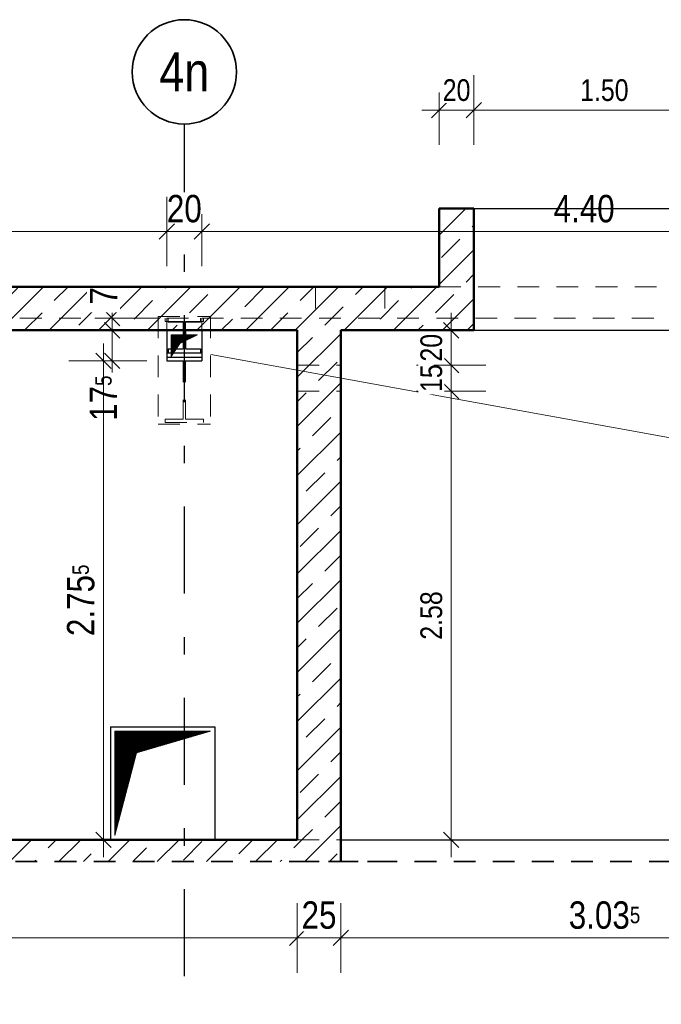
# Model space of a CAD drawing. Header units: millimetres. Extents: x -13 to 146, y -13 to 60.
# Tile 11 of 170: x 9.42 to 13.11, y 3.31 to 8.97. Entities that reach past the tile are written whole.
import ezdxf
from ezdxf.enums import TextEntityAlignment as Align

# ---------------------------------------------------------------- set-up
doc = ezdxf.new("R2010")
doc.units = ezdxf.units.MM
doc.linetypes.add('DASHDOTX2', pattern=[2, 1, -0.5, 0, -0.5])
doc.linetypes.add('HIDDEN', pattern=[0.375, 0.25, -0.125])
for name, color, linetype, lineweight in [('Achsen', 7, 'Continuous', 20), ('Schraffuren', 7, 'Continuous', 20), ('Texte', 7, 'Continuous', 20)]:
    doc.layers.add(name, color=color, linetype=linetype, lineweight=lineweight)
doc.styles.add('Arial Narrow', font='ARIALN.TTF')
doc.dimstyles.new('Arch_Strakon_dimstyle', dxfattribs={"dimtxt": 11.25, "dimasz": 1, "dimexe": 1.25, "dimexo": 0.0625, "dimgap": 1, "dimtad": 0, "dimdec": 5, "dimzin": 12, "dimdsep": 46, "dimtxsty": 'Arial Narrow', "dimblk": 'Arrowhead_Tick', "dimsah": 1, "dimcen": 0, "dimse1": 1, "dimse2": 1, "dimclrd": 6, "dimclrt": 3, "dimazin": 0, "dimtfac": 1, "dimtdec": 4, "dimtmove": 0, "dimatfit": 3, "dimldrblk": 'NONE', "dimfxl": 1, "dimtvp": 1, "dimtolj": 1, "dimtzin": 0, "dimlwd": 13, "dimarcsym": 2})
pattern_1 = [(45, (0, 0), (-0.0036769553, 0.0036769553), [])]
pattern_2 = [(45, (0, 0), (-0.1414214, 0.1414214), [0.15, -0.1]), (45, (-0.07071, 0.07071), (-0.1414214, 0.1414214), [])]

# ---------------------------------------------------------------- blocks, each defined once
blk = doc.blocks.new('Arrowhead_Tick')
at = {"color": 0, "linetype": 'Continuous', "lineweight": -2}
for p, q in [((0, 20), (0, -10)), ((-1, 0), (0, 0)), ((10, 0), (0, 0))]:
    blk.add_line(p, q, dxfattribs=at)
at = {"color": 2, "linetype": 'Continuous', "lineweight": 35}
blk.add_line((4.42, 4.42), (-4.42, -4.42), dxfattribs=at)
blk = doc.blocks.new('*D140')
at = {"layer": 'Achsen', "color": 6, "linetype": 'Continuous', "lineweight": 13}
blk.add_line((5.8538, 3.6893), (11.0046, 3.6893), dxfattribs=at)
at = {"layer": 'Defpoints', "color": 0}
for p in [(5.8438, 4.2532), (11.0146, 4.2532), (11.0146, 3.6893)]:
    blk.add_point(p, dxfattribs=at)
at = {"layer": 'Achsen', "color": 6, "lineweight": 13, "xscale": 0.01, "yscale": 0.01, "zscale": 0.01}
blk.add_blockref('Arrowhead_Tick', (11.0146, 3.6893), dxfattribs=at)
at = {"layer": 'Achsen', "color": 6, "lineweight": 13, "xscale": 0.01, "yscale": 0.01, "zscale": 0.01, "rotation": 180}
blk.add_blockref('Arrowhead_Tick', (5.8438, 3.6893), dxfattribs=at)
at = {"layer": 'Achsen', "color": 2, "lineweight": 35, "insert": (8.4292, 3.8197), "char_height": 0.1575, "attachment_point": 5, "style": 'Arial Narrow', "bg_fill": 3, "box_fill_scale": 1.1, "bg_fill_color": 256, "bg_fill_true_color": 13158600, "bg_fill_transparency": 0}
blk.add_mtext('\\A1;5.17', dxfattribs=at)
blk = doc.blocks.new('_None')
blk = doc.blocks.new('*D141')
at = {"layer": 'Achsen', "color": 6, "linetype": 'Continuous', "lineweight": 13}
blk.add_line((11.0246, 3.6893), (11.2546, 3.6893), dxfattribs=at)
at = {"layer": 'Defpoints', "color": 0}
for p in [(11.0146, 4.2532), (11.2646, 4.1282), (11.2646, 3.6893)]:
    blk.add_point(p, dxfattribs=at)
at = {"layer": 'Achsen', "color": 6, "lineweight": 13, "xscale": 0.01, "yscale": 0.01, "zscale": 0.01}
blk.add_blockref('Arrowhead_Tick', (11.2646, 3.6893), dxfattribs=at)
at = {"layer": 'Achsen', "color": 6, "lineweight": 13, "xscale": 0.01, "yscale": 0.01, "zscale": 0.01, "rotation": 180}
blk.add_blockref('Arrowhead_Tick', (11.0146, 3.6893), dxfattribs=at)
at = {"layer": 'Achsen', "color": 2, "lineweight": 35, "insert": (11.1396, 3.8197), "char_height": 0.1575, "attachment_point": 5, "style": 'Arial Narrow', "bg_fill": 3, "box_fill_scale": 1.1, "bg_fill_color": 256, "bg_fill_true_color": 13158600, "bg_fill_transparency": 0}
blk.add_mtext('\\A1;25', dxfattribs=at)
blk = doc.blocks.new('*D142')
at = {"layer": 'Achsen', "color": 6, "linetype": 'Continuous', "lineweight": 13}
blk.add_line((11.2746, 3.6893), (14.2896, 3.6893), dxfattribs=at)
at = {"layer": 'Defpoints', "color": 0}
for p in [(11.2646, 4.1282), (14.2996, 4.1282), (14.2996, 3.6893)]:
    blk.add_point(p, dxfattribs=at)
at = {"layer": 'Achsen', "color": 6, "lineweight": 13, "xscale": 0.01, "yscale": 0.01, "zscale": 0.01}
blk.add_blockref('Arrowhead_Tick', (14.2996, 3.6893), dxfattribs=at)
at = {"layer": 'Achsen', "color": 6, "lineweight": 13, "xscale": 0.01, "yscale": 0.01, "zscale": 0.01, "rotation": 180}
blk.add_blockref('Arrowhead_Tick', (11.2646, 3.6893), dxfattribs=at)
at = {"layer": 'Achsen', "color": 2, "lineweight": 35, "insert": (12.7821, 3.8197), "char_height": 0.1575, "attachment_point": 5, "style": 'Arial Narrow', "bg_fill": 3, "box_fill_scale": 1.1, "bg_fill_color": 256, "bg_fill_true_color": 13158600, "bg_fill_transparency": 0}
blk.add_mtext('\\A1;3.03{\\A1;\\H.6x;\\S5;}', dxfattribs=at)
blk = doc.blocks.new('*D167')
at = {"layer": 'Achsen', "color": 6, "linetype": 'Continuous', "lineweight": 13}
blk.add_line((9.95, 7.0182), (9.95, 7.1732), dxfattribs=at)
at = {"layer": 'Defpoints', "color": 0}
for p in [(9.95, 7.1832), (11.0146, 7.1832), (10.4647, 7.0082)]:
    blk.add_point(p, dxfattribs=at)
at = {"layer": 'Achsen', "color": 6, "lineweight": 13, "xscale": 0.01, "yscale": 0.01, "zscale": 0.01}
for p, rotation in [((9.95, 7.1832), 90), ((9.95, 7.0082), 270)]:
    blk.add_blockref('Arrowhead_Tick', p, dxfattribs=dict(at, rotation=rotation))
at = {"layer": 'Achsen', "color": 2, "lineweight": 35, "insert": (9.9, 6.793), "char_height": 0.1575, "attachment_point": 5, "rotation": 90, "style": 'Arial Narrow', "bg_fill": 3, "box_fill_scale": 1.1, "bg_fill_color": 256, "bg_fill_true_color": 13158600, "bg_fill_transparency": 0}
blk.add_mtext('\\A1;17{\\A1;\\H.6x;\\S5;}', dxfattribs=at)
blk = doc.blocks.new('*D168')
at = {"layer": 'Achsen', "color": 6, "linetype": 'Continuous', "lineweight": 13}
for p, q in [((9.95, 7.2632), (9.95, 7.2732)), ((9.95, 7.1832), (9.95, 7.2532)), ((9.95, 7.1732), (9.95, 7.1632))]:
    blk.add_line(p, q, dxfattribs=at)
at = {"layer": 'Defpoints', "color": 0}
for p in [(5.8942, 7.2532), (9.95, 7.2532), (11.0146, 7.1832)]:
    blk.add_point(p, dxfattribs=at)
at = {"layer": 'Achsen', "color": 6, "lineweight": 13, "xscale": 0.01, "yscale": 0.01, "zscale": 0.01}
for p, rotation in [((9.95, 7.1832), 89.99999999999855), ((9.95, 7.2532), 269.9999999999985)]:
    blk.add_blockref('Arrowhead_Tick', p, dxfattribs=dict(at, rotation=rotation))
at = {"layer": 'Achsen', "color": 2, "lineweight": 35, "insert": (9.9, 7.3816), "char_height": 0.1575, "attachment_point": 5, "rotation": 90, "style": 'Arial Narrow', "bg_fill": 3, "box_fill_scale": 1.1, "bg_fill_color": 256, "bg_fill_true_color": 13158600, "bg_fill_transparency": 0}
blk.add_mtext('\\A1;7', dxfattribs=at)
blk = doc.blocks.new('*D201')
at = {"layer": 'Achsen', "color": 6, "linetype": 'Continuous', "lineweight": 13}
blk.add_line((10.2747, 7.7515), (10.4547, 7.7515), dxfattribs=at)
at = {"layer": 'Defpoints', "color": 0}
for p in [(10.4647, 7.7515), (10.4647, 7.1832), (10.2647, 7.0082)]:
    blk.add_point(p, dxfattribs=at)
at = {"layer": 'Achsen', "color": 6, "lineweight": 13, "xscale": 0.01, "yscale": 0.01, "zscale": 0.01}
blk.add_blockref('Arrowhead_Tick', (10.4647, 7.7515), dxfattribs=at)
at = {"layer": 'Achsen', "color": 6, "lineweight": 13, "xscale": 0.01, "yscale": 0.01, "zscale": 0.01, "rotation": 180}
blk.add_blockref('Arrowhead_Tick', (10.2647, 7.7515), dxfattribs=at)
at = {"layer": 'Achsen', "color": 2, "lineweight": 35, "insert": (10.3647, 7.8819), "char_height": 0.1575, "attachment_point": 5, "style": 'Arial Narrow', "bg_fill": 3, "box_fill_scale": 1.1, "bg_fill_color": 256, "bg_fill_true_color": 13158600, "bg_fill_transparency": 0}
blk.add_mtext('\\A1;20', dxfattribs=at)
blk = doc.blocks.new('*D202')
at = {"layer": 'Achsen', "color": 6, "linetype": 'Continuous', "lineweight": 13}
blk.add_line((10.4747, 7.7515), (14.8546, 7.7515), dxfattribs=at)
at = {"layer": 'Defpoints', "color": 0}
for p in [(14.8646, 7.7515), (10.4647, 7.1832), (14.8646, 7.0082)]:
    blk.add_point(p, dxfattribs=at)
at = {"layer": 'Achsen', "color": 6, "lineweight": 13, "xscale": 0.01, "yscale": 0.01, "zscale": 0.01}
blk.add_blockref('Arrowhead_Tick', (14.8646, 7.7515), dxfattribs=at)
at = {"layer": 'Achsen', "color": 6, "lineweight": 13, "xscale": 0.01, "yscale": 0.01, "zscale": 0.01, "rotation": 180}
blk.add_blockref('Arrowhead_Tick', (10.4647, 7.7515), dxfattribs=at)
at = {"layer": 'Achsen', "color": 2, "lineweight": 35, "insert": (12.6647, 7.8819), "char_height": 0.1575, "attachment_point": 5, "style": 'Arial Narrow', "bg_fill": 3, "box_fill_scale": 1.1, "bg_fill_color": 256, "bg_fill_true_color": 13158600, "bg_fill_transparency": 0}
blk.add_mtext('\\A1;4.40', dxfattribs=at)
blk = doc.blocks.new('*D213')
at = {"color": 6, "linetype": 'Continuous', "lineweight": 13}
blk.add_line((9.9, 4.2632), (9.9, 6.9982), dxfattribs=at)
at = {"layer": 'Defpoints', "color": 0}
for p in [(9.9, 7.0082), (10.2647, 7.0082), (11.0146, 4.2532)]:
    blk.add_point(p, dxfattribs=at)
at = {"color": 6, "lineweight": 13, "xscale": 0.01, "yscale": 0.01, "zscale": 0.01}
for p, rotation in [((9.9, 7.0082), 90), ((9.9, 4.2532), 270)]:
    blk.add_blockref('Arrowhead_Tick', p, dxfattribs=dict(at, rotation=rotation))
at = {"color": 2, "lineweight": 35, "insert": (9.7696, 5.6307), "char_height": 0.1575, "attachment_point": 5, "rotation": 90, "style": 'Arial Narrow', "bg_fill": 3, "box_fill_scale": 1.1, "bg_fill_color": 256, "bg_fill_true_color": 13158600, "bg_fill_transparency": 0}
blk.add_mtext('\\A1;2.75{\\A1;\\H.6x;\\S5;}', dxfattribs=at)
blk = doc.blocks.new('*D229')
at = {"color": 6, "linetype": 'Continuous', "lineweight": 13}
for p, q in [((15.55, 7.4432), (15.55, 7.4532)), ((15.55, 7.1832), (15.55, 7.4332)), ((15.55, 7.1732), (15.55, 7.1632))]:
    blk.add_line(p, q, dxfattribs=at)
at = {"layer": 'Defpoints', "color": 0}
for p in [(5.8942, 7.4332), (14.5496, 7.1832)]:
    blk.add_point(p, dxfattribs=at)
at = {"color": 6, "lineweight": 13, "xscale": 0.01, "yscale": 0.01, "zscale": 0.01}
for p, rotation in [((15.55, 7.4332), 270), ((15.55, 7.1832), 90)]:
    blk.add_blockref('Arrowhead_Tick', p, dxfattribs=dict(at, rotation=rotation))
at = {"color": 2, "lineweight": 35, "insert": (15.5227, 7.3032), "char_height": 0.1575, "attachment_point": 5, "rotation": 90, "style": 'Arial Narrow', "bg_fill": 3, "box_fill_scale": 1.1, "bg_fill_color": 256, "bg_fill_true_color": 13158600, "bg_fill_transparency": 0}
blk.add_mtext('\\A1;25', dxfattribs=at)
at = {"layer": 'Defpoints', "color": 0}
blk.add_point((15.55, 7.4332), dxfattribs=at)
blk = doc.blocks.new('*D618')
at = {"layer": 'Defpoints', "color": 0}
for p in [(11.2646, 6.8332), (11.9, 6.8332), (11.2646, 4.2532)]:
    blk.add_point(p, dxfattribs=at)
at = {"layer": 'Texte', "color": 6, "linetype": 'Continuous', "lineweight": 13}
blk.add_line((11.9, 4.2632), (11.9, 6.8232), dxfattribs=at)
at = {"layer": 'Texte', "color": 6, "lineweight": 13, "xscale": 0.01, "yscale": 0.01, "zscale": 0.01}
for p, rotation in [((11.9, 6.8332), 90), ((11.9, 4.2532), 270)]:
    blk.add_blockref('Arrowhead_Tick', p, dxfattribs=dict(at, rotation=rotation))
at = {"layer": 'Texte', "color": 3, "lineweight": 35, "insert": (11.7862, 5.5432), "char_height": 0.125, "attachment_point": 5, "rotation": 90, "style": 'Arial Narrow', "bg_fill": 3, "box_fill_scale": 1.1, "bg_fill_color": 256, "bg_fill_true_color": 13158600, "bg_fill_transparency": 0}
blk.add_mtext('\\A1;2.58', dxfattribs=at)
blk = doc.blocks.new('*D619')
at = {"layer": 'Defpoints', "color": 0}
for p in [(11.2646, 6.9832), (11.9, 6.9832), (11.2646, 6.8332)]:
    blk.add_point(p, dxfattribs=at)
at = {"layer": 'Texte', "color": 6, "linetype": 'Continuous', "lineweight": 13}
blk.add_line((11.9, 6.8432), (11.9, 6.9732), dxfattribs=at)
at = {"layer": 'Texte', "color": 6, "lineweight": 13, "xscale": 0.01, "yscale": 0.01, "zscale": 0.01}
for p, rotation in [((11.9, 6.9832), 90), ((11.9, 6.8332), 270)]:
    blk.add_blockref('Arrowhead_Tick', p, dxfattribs=dict(at, rotation=rotation))
at = {"layer": 'Texte', "color": 3, "lineweight": 35, "insert": (11.7862, 6.9082), "char_height": 0.125, "attachment_point": 5, "rotation": 90, "style": 'Arial Narrow', "bg_fill": 3, "box_fill_scale": 1.1, "bg_fill_color": 256, "bg_fill_true_color": 13158600, "bg_fill_transparency": 0}
blk.add_mtext('\\A1;15', dxfattribs=at)
blk = doc.blocks.new('*D620')
at = {"layer": 'Defpoints', "color": 0}
for p in [(11.2646, 7.1832), (11.9, 7.1832), (11.2646, 6.9832)]:
    blk.add_point(p, dxfattribs=at)
at = {"layer": 'Texte', "color": 6, "linetype": 'Continuous', "lineweight": 13}
blk.add_line((11.9, 6.9932), (11.9, 7.1732), dxfattribs=at)
at = {"layer": 'Texte', "color": 6, "lineweight": 13, "xscale": 0.01, "yscale": 0.01, "zscale": 0.01}
for p, rotation in [((11.9, 7.1832), 90), ((11.9, 6.9832), 270)]:
    blk.add_blockref('Arrowhead_Tick', p, dxfattribs=dict(at, rotation=rotation))
at = {"layer": 'Texte', "color": 3, "lineweight": 35, "insert": (11.7862, 7.0832), "char_height": 0.125, "attachment_point": 5, "rotation": 90, "style": 'Arial Narrow', "bg_fill": 3, "box_fill_scale": 1.1, "bg_fill_color": 256, "bg_fill_true_color": 13158600, "bg_fill_transparency": 0}
blk.add_mtext('\\A1;20', dxfattribs=at)
blk = doc.blocks.new('*D709')
at = {"color": 6, "linetype": 'Continuous', "lineweight": 13}
blk.add_line((11.8409, 8.45), (12.0209, 8.45), dxfattribs=at)
at = {"layer": 'Defpoints', "color": 0}
for p in [(12.0309, 8.45), (11.8309, 7.8832), (12.0309, 7.8832)]:
    blk.add_point(p, dxfattribs=at)
at = {"color": 6, "lineweight": 13, "xscale": 0.01, "yscale": 0.01, "zscale": 0.01}
blk.add_blockref('Arrowhead_Tick', (12.0309, 8.45), dxfattribs=at)
at = {"color": 6, "lineweight": 13, "xscale": 0.01, "yscale": 0.01, "zscale": 0.01, "rotation": 180}
blk.add_blockref('Arrowhead_Tick', (11.8309, 8.45), dxfattribs=at)
at = {"color": 3, "lineweight": 35, "insert": (11.9309, 8.5638), "char_height": 0.125, "attachment_point": 5, "style": 'Arial Narrow', "bg_fill": 3, "box_fill_scale": 1.1, "bg_fill_color": 256, "bg_fill_true_color": 13158600, "bg_fill_transparency": 0}
blk.add_mtext('\\A1;20', dxfattribs=at)
blk = doc.blocks.new('*D710')
at = {"color": 6, "linetype": 'Continuous', "lineweight": 13}
blk.add_line((12.0409, 8.45), (13.5209, 8.45), dxfattribs=at)
at = {"layer": 'Defpoints', "color": 0}
for p in [(13.5309, 8.45), (12.0309, 7.8832), (13.5309, 7.8832)]:
    blk.add_point(p, dxfattribs=at)
at = {"color": 6, "lineweight": 13, "xscale": 0.01, "yscale": 0.01, "zscale": 0.01}
blk.add_blockref('Arrowhead_Tick', (13.5309, 8.45), dxfattribs=at)
at = {"color": 6, "lineweight": 13, "xscale": 0.01, "yscale": 0.01, "zscale": 0.01, "rotation": 180}
blk.add_blockref('Arrowhead_Tick', (12.0309, 8.45), dxfattribs=at)
at = {"color": 3, "lineweight": 35, "insert": (12.7809, 8.5638), "char_height": 0.125, "attachment_point": 5, "style": 'Arial Narrow', "bg_fill": 3, "box_fill_scale": 1.1, "bg_fill_color": 256, "bg_fill_true_color": 13158600, "bg_fill_transparency": 0}
blk.add_mtext('\\A1;1.50', dxfattribs=at)
blk = doc.blocks.new('*D723')
at = {"layer": 'Achsen', "color": 6, "linetype": 'Continuous', "lineweight": 13}
blk.add_line((5.9042, 7.7515), (10.2547, 7.7515), dxfattribs=at)
at = {"layer": 'Defpoints', "color": 0}
for p in [(10.2647, 7.7515), (5.8942, 7.4332), (10.2647, 7.0082)]:
    blk.add_point(p, dxfattribs=at)
at = {"layer": 'Achsen', "color": 6, "lineweight": 13, "xscale": 0.01, "yscale": 0.01, "zscale": 0.01}
blk.add_blockref('Arrowhead_Tick', (10.2647, 7.7515), dxfattribs=at)
at = {"layer": 'Achsen', "color": 6, "lineweight": 13, "xscale": 0.01, "yscale": 0.01, "zscale": 0.01, "rotation": 180}
blk.add_blockref('Arrowhead_Tick', (5.8942, 7.7515), dxfattribs=at)
at = {"layer": 'Achsen', "color": 2, "lineweight": 35, "insert": (8.0795, 7.8819), "char_height": 0.1575, "attachment_point": 5, "style": 'Arial Narrow', "bg_fill": 3, "box_fill_scale": 1.1, "bg_fill_color": 256, "bg_fill_true_color": 13158600, "bg_fill_transparency": 0}
blk.add_mtext('\\A1;4.37', dxfattribs=at)

msp = doc.modelspace()

# ---------------------------------------------------------------- hatches: boundary and pattern name
at = {"layer": 'Schraffuren', "lineweight": 13}
h = msp.add_hatch(dxfattribs=at)
h.set_pattern_fill('bB', color=6, scale=0.01, angle=45, style=0, pattern_type=2)
h.set_pattern_definition(pattern_2)
h.paths.add_polyline_path([(12.030895, 7.433233), (12.030895, 7.883233), (11.830895, 7.883233), (11.830895, 7.433233)])
h = msp.add_hatch(dxfattribs=at)
h.set_pattern_fill('bB', color=6, scale=0.01, angle=45, style=0, pattern_type=2)
h.set_pattern_definition(pattern_2)
h.paths.add_polyline_path([(12.030895, 7.183233), (12.030895, 7.433233), (5.594235, 7.433233), (5.594235, 7.183233)])
h = msp.add_hatch(dxfattribs=at)
h.set_pattern_fill('bB', color=6, scale=0.01, angle=45, style=0, pattern_type=2)
h.set_pattern_definition(pattern_2)
h.paths.add_polyline_path([(11.014642, 4.253233), (11.264642, 4.253233), (11.264642, 7.183233), (11.014642, 7.183233)])
h = msp.add_hatch(dxfattribs=at)
h.set_pattern_fill('bB', color=6, scale=0.01, angle=45, style=0, pattern_type=2)
h.set_pattern_definition(pattern_2)
h.paths.add_polyline_path([(5.593844, 4.128233), (11.264642, 4.128233), (11.264642, 4.253239), (5.593844, 4.253239)])
at = {"layer": 'Texte', "lineweight": 13}
h = msp.add_hatch(dxfattribs=at)
h.set_pattern_fill('Mau', color=6, scale=0.01, angle=45, style=0, pattern_type=2)
h.set_pattern_definition(pattern_1)
h.paths.add_polyline_path([(10.289678, 7.033233), (10.338099, 7.108052), (10.439678, 7.158233), (10.289678, 7.158233)])
h = msp.add_hatch(dxfattribs=at)
h.set_pattern_fill('Mau', color=6, scale=0.01, angle=45, style=0, pattern_type=2)
h.set_pattern_definition(pattern_1)
h.paths.add_polyline_path([(9.964691, 4.278233), (10.089691, 4.753233), (10.514691, 4.878233), (9.964691, 4.878233)])

# ---------------------------------------------------------------- linework, layer by layer
at = {"layer": 'Achsen', "color": 3, "linetype": 'DASHDOTX2', "lineweight": 25, "ltscale": 0.5}
msp.add_line((10.364631, 8.369503), (10.364631, 3.307478), dxfattribs=at)
at = {"layer": 'Achsen', "color": 5, "linetype": 'Continuous', "lineweight": 18}
msp.add_line((16.103647, 6.032333), (10.516532, 7.04479), dxfattribs=at)
at = {"layer": 'Achsen', "color": 2, "linetype": 'Continuous', "lineweight": 35}
msp.add_circle((10.364631, 8.669503), 0.3, dxfattribs=at)
at = {"layer": 'Texte', "color": 6, "linetype": 'Continuous', "lineweight": 13}
for p, q in [((10.289678, 7.033233), (10.289678, 7.158233)), ((10.289678, 7.158233), (10.439678, 7.158233)), ((10.338099, 7.108052), (10.439678, 7.158233)), ((10.289678, 7.033233), (10.338099, 7.108052)), ((9.964691, 4.278233), (9.964691, 4.878233)), ((9.964691, 4.878233), (10.514691, 4.878233)), ((10.089691, 4.753233), (10.514691, 4.878233)), ((9.964691, 4.278233), (10.089691, 4.753233))]:
    msp.add_line(p, q, dxfattribs=at)

# ---------------------------------------------------------------- texts
at = {"layer": 'Achsen', "color": 4, "lineweight": 50, "style": 'Arial Narrow'}
msp.add_text('4n', height=0.225, dxfattribs=at).set_placement((10.364631, 8.669503), align=Align.MIDDLE_CENTER)

# ---------------------------------------------------------------- next in the draw order: dimensions: what is measured, and where the dimension line sits
at = {"layer": 'Achsen', "lineweight": 35}
dim = msp.add_linear_dim(base=(9.95, 7.183233), p1=(10.464678, 7.008233), p2=(11.014642, 7.183233), angle=90, text='17{\\A1;\\H.6x;\\S5;}', dimstyle='Arch_Strakon_dimstyle', override={"dimscale": 0.01, "dimtxt": 15.75, "dimasz": 1, "dimgap": 5, "dimtad": 1, "dimjust": 0, "dimtih": 0, "dimtoh": 0, "dimdec": 5, "dimdsep": 46, "dimtxsty": 'Arial Narrow', "dimclrd": 6, "dimclrt": 2, "dimtix": 0, "dimtofl": 255, "dimtmove": 2, "dimatfit": 2, "dimfxl": 0, "dimfxlon": 0, "dimtvp": 31.746032, "dimtfill": 1, "dimtfillclr": 7, "dimlwd": 13}, dxfattribs=at)
dim.commit()
dim.dimension.update_dxf_attribs({"geometry": '*D167', "text_midpoint": (9.9, 6.793049), "dimtype": 160})
dim = msp.add_linear_dim(base=(11.014642, 3.68929), p1=(5.843835, 4.253233), p2=(11.014642, 4.253233), text='5.17', dimstyle='Arch_Strakon_dimstyle', override={"dimscale": 0.01, "dimtxt": 15.75, "dimasz": 1, "dimgap": 5, "dimtad": 1, "dimjust": 0, "dimtih": 0, "dimtoh": 0, "dimdec": 5, "dimdsep": 46, "dimtxsty": 'Arial Narrow', "dimclrd": 6, "dimclrt": 2, "dimtix": 1, "dimtofl": 255, "dimtmove": 0, "dimatfit": 2, "dimfxl": 0, "dimfxlon": 0, "dimtvp": 31.746032, "dimtfill": 1, "dimtfillclr": 7, "dimlwd": 13}, dxfattribs=at)
dim.commit()
dim.dimension.update_dxf_attribs({"geometry": '*D140', "text_midpoint": (8.429238, 3.68929), "dimtype": 160})

# ---------------------------------------------------------------- next in the draw order: dimensions: what is measured, and where the dimension line sits
dim = msp.add_linear_dim(base=(9.95, 7.253233), p1=(11.014642, 7.183233), p2=(5.894235, 7.253233), angle=90, text='7', dimstyle='Arch_Strakon_dimstyle', override={"dimscale": 0.01, "dimtxt": 15.75, "dimasz": 1, "dimgap": 5, "dimtad": 1, "dimjust": 4, "dimtih": 0, "dimtoh": 0, "dimdec": 5, "dimdsep": 46, "dimtxsty": 'Arial Narrow', "dimclrd": 6, "dimclrt": 2, "dimtix": 0, "dimtofl": 255, "dimtmove": 2, "dimatfit": 2, "dimfxl": 0, "dimfxlon": 0, "dimtvp": 31.746032, "dimtfill": 1, "dimtfillclr": 7, "dimlwd": 13}, dxfattribs=at)
dim.commit()
dim.dimension.update_dxf_attribs({"geometry": '*D168', "text_midpoint": (9.9, 7.381596), "dimtype": 160})
dim = msp.add_linear_dim(base=(11.264642, 3.68929), p1=(11.014642, 4.253233), p2=(11.264642, 4.128233), text='25', dimstyle='Arch_Strakon_dimstyle', override={"dimscale": 0.01, "dimtxt": 15.75, "dimasz": 1, "dimgap": 5, "dimtad": 1, "dimjust": 0, "dimtih": 0, "dimtoh": 0, "dimdec": 5, "dimdsep": 46, "dimtxsty": 'Arial Narrow', "dimclrd": 6, "dimclrt": 2, "dimtix": 1, "dimtofl": 255, "dimtmove": 0, "dimatfit": 2, "dimfxl": 0, "dimfxlon": 0, "dimtvp": 31.746032, "dimtfill": 1, "dimtfillclr": 7, "dimlwd": 13}, dxfattribs=at)
dim.commit()
dim.dimension.update_dxf_attribs({"geometry": '*D141', "text_midpoint": (11.139642, 3.68929), "dimtype": 160})

# ---------------------------------------------------------------- next in the draw order: dimensions: what is measured, and where the dimension line sits
for base, p1, p2, text, picture, middle in [((10.464678, 7.751483), (10.264678, 7.008233), (10.464678, 7.183233), '20', '*D201', (10.364678, 7.751483)), ((14.299642, 3.68929), (11.264642, 4.128233), (14.299642, 4.128233), '3.03{\\A1;\\H.6x;\\S5;}', '*D142', (12.782142, 3.68929))]:
    dim = msp.add_linear_dim(base=base, p1=p1, p2=p2, text=text, dimstyle='Arch_Strakon_dimstyle', override={"dimscale": 0.01, "dimtxt": 15.75, "dimasz": 1, "dimgap": 5, "dimtad": 1, "dimjust": 0, "dimtih": 0, "dimtoh": 0, "dimdec": 5, "dimdsep": 46, "dimtxsty": 'Arial Narrow', "dimclrd": 6, "dimclrt": 2, "dimtix": 1, "dimtofl": 255, "dimtmove": 0, "dimatfit": 2, "dimfxl": 0, "dimfxlon": 0, "dimtvp": 31.746032, "dimtfill": 1, "dimtfillclr": 7, "dimlwd": 13}, dxfattribs=at)
    dim.commit()
    dim.dimension.update_dxf_attribs({"geometry": picture, "text_midpoint": middle, "dimtype": 160})

# ---------------------------------------------------------------- next in the draw order: dimensions: what is measured, and where the dimension line sits
dim = msp.add_linear_dim(base=(14.864648, 7.751483), p1=(10.464678, 7.183233), p2=(14.864648, 7.008233), text='4.40', dimstyle='Arch_Strakon_dimstyle', override={"dimscale": 0.01, "dimtxt": 15.75, "dimasz": 1, "dimgap": 5, "dimtad": 1, "dimjust": 0, "dimtih": 0, "dimtoh": 0, "dimdec": 5, "dimdsep": 46, "dimtxsty": 'Arial Narrow', "dimclrd": 6, "dimclrt": 2, "dimtix": 1, "dimtofl": 255, "dimtmove": 0, "dimatfit": 2, "dimfxl": 0, "dimfxlon": 0, "dimtvp": 31.746032, "dimtfill": 1, "dimtfillclr": 7, "dimlwd": 13}, dxfattribs=at)
dim.commit()
dim.dimension.update_dxf_attribs({"geometry": '*D202', "text_midpoint": (12.664663, 7.751483), "dimtype": 160})
at = {"layer": 'Texte', "lineweight": 35}
dim = msp.add_linear_dim(base=(11.9, 6.833233), p1=(11.264642, 4.253239), p2=(11.264642, 6.833233), angle=90, text='2.58', dimstyle='Arch_Strakon_dimstyle', override={"dimscale": 0.01, "dimtxt": 12.5, "dimasz": 1, "dimgap": 5, "dimtad": 1, "dimjust": 0, "dimtih": 0, "dimtoh": 0, "dimdec": 5, "dimdsep": 46, "dimtxsty": 'Arial Narrow', "dimclrd": 6, "dimclrt": 3, "dimtix": 1, "dimtofl": 255, "dimtmove": 0, "dimatfit": 2, "dimfxl": 0, "dimfxlon": 0, "dimtvp": 40, "dimtfill": 1, "dimtfillclr": 7, "dimlwd": 13}, dxfattribs=at)
dim.commit()
dim.dimension.update_dxf_attribs({"geometry": '*D618', "text_midpoint": (11.9, 5.543236), "dimtype": 160})

# ---------------------------------------------------------------- next in the draw order: linework, layer by layer
at = {"color": 4, "linetype": 'Continuous', "lineweight": 50}
msp.add_line((11.264642, 4.253239), (11.264642, 4.128233), dxfattribs=at)
at = {"layer": 'Achsen', "color": 3, "linetype": 'Continuous', "lineweight": 25}
msp.add_line((11.264642, 4.253239), (14.299642, 4.253239), dxfattribs=at)
at = {"layer": 'Achsen', "color": 9, "linetype": 'Continuous', "lineweight": 0}
msp.add_circle((11.264642, 4.253233), 0.00111, dxfattribs=at)

# ---------------------------------------------------------------- next in the draw order: dimensions: what is measured, and where the dimension line sits
at = {"lineweight": 35}
dim = msp.add_linear_dim(base=(12.030895, 8.45), p1=(11.830895, 7.883233), p2=(12.030895, 7.883233), text='20', dimstyle='Arch_Strakon_dimstyle', override={"dimscale": 0.01, "dimtxt": 12.5, "dimasz": 1, "dimgap": 5, "dimtad": 1, "dimjust": 0, "dimtih": 0, "dimtoh": 0, "dimdec": 5, "dimdsep": 46, "dimtxsty": 'Arial Narrow', "dimclrd": 6, "dimclrt": 3, "dimtix": 1, "dimtofl": 255, "dimtmove": 0, "dimatfit": 2, "dimfxl": 0, "dimfxlon": 0, "dimtvp": 40, "dimtfill": 1, "dimtfillclr": 7, "dimlwd": 13}, dxfattribs=at)
dim.commit()
dim.dimension.update_dxf_attribs({"geometry": '*D709', "text_midpoint": (11.930895, 8.45), "dimtype": 160})
for base, p1, p2, text, override, picture, middle in [((15.55, 7.433233), (14.549642, 7.183233), (5.894235, 7.433233), '25', {"dimscale": 0.01, "dimtxt": 15.75, "dimasz": 1, "dimgap": 5, "dimtad": 0, "dimjust": 0, "dimtih": 0, "dimtoh": 0, "dimdec": 5, "dimdsep": 46, "dimtxsty": 'Arial Narrow', "dimclrd": 6, "dimclrt": 2, "dimtix": 0, "dimtofl": 255, "dimtmove": 2, "dimatfit": 2, "dimfxl": 0, "dimfxlon": 0, "dimtvp": 31.746032, "dimtfill": 1, "dimtfillclr": 7, "dimlwd": 13}, '*D229', (15.522702, 7.303242)), ((9.9, 7.008233), (11.014642, 4.253233), (10.264678, 7.008233), '2.75{\\A1;\\H.6x;\\S5;}', {"dimscale": 0.01, "dimtxt": 15.75, "dimasz": 1, "dimgap": 5, "dimtad": 1, "dimjust": 0, "dimtih": 0, "dimtoh": 0, "dimdec": 5, "dimdsep": 46, "dimtxsty": 'Arial Narrow', "dimclrd": 6, "dimclrt": 2, "dimtix": 1, "dimtofl": 255, "dimtmove": 0, "dimatfit": 2, "dimfxl": 0, "dimfxlon": 0, "dimtvp": 31.746032, "dimtfill": 1, "dimtfillclr": 7, "dimlwd": 13}, '*D213', (9.9, 5.630733))]:
    dim = msp.add_linear_dim(base=base, p1=p1, p2=p2, angle=90, text=text, dimstyle='Arch_Strakon_dimstyle', override=override, dxfattribs=at)
    dim.commit()
    dim.dimension.update_dxf_attribs({"geometry": picture, "text_midpoint": middle, "dimtype": 160})
at = {"layer": 'Texte', "lineweight": 35}
dim = msp.add_linear_dim(base=(11.9, 6.983233), p1=(11.264642, 6.833233), p2=(11.264642, 6.983233), angle=90, text='15', dimstyle='Arch_Strakon_dimstyle', override={"dimscale": 0.01, "dimtxt": 12.5, "dimasz": 1, "dimgap": 5, "dimtad": 1, "dimjust": 0, "dimtih": 0, "dimtoh": 0, "dimdec": 5, "dimdsep": 46, "dimtxsty": 'Arial Narrow', "dimclrd": 6, "dimclrt": 3, "dimtix": 1, "dimtofl": 255, "dimtmove": 0, "dimatfit": 2, "dimfxl": 0, "dimfxlon": 0, "dimtvp": 40, "dimtfill": 1, "dimtfillclr": 7, "dimlwd": 13}, dxfattribs=at)
dim.commit()
dim.dimension.update_dxf_attribs({"geometry": '*D619', "text_midpoint": (11.9, 6.908233), "dimtype": 160})

# ---------------------------------------------------------------- next in the draw order: linework, layer by layer
at = {"color": 4, "linetype": 'Continuous', "lineweight": 50}
for p, q in [((11.830895, 7.883233), (11.830895, 7.433233)), ((11.014642, 7.183233), (11.014642, 4.253233)), ((5.843808, 4.253239), (11.014642, 4.253239))]:
    msp.add_line(p, q, dxfattribs=at)
at = {"color": 6, "linetype": 'HIDDEN', "lineweight": 13, "ltscale": 0.5}
for p, q in [((11.118893, 7.433233), (11.118893, 7.253233)), ((11.830895, 7.433233), (13.730895, 7.433233)), ((10.45767, 7.253233), (10.45767, 7.229233)), ((10.464678, 7.253233), (10.464678, 7.183233)), ((10.47467, 7.253233), (10.47467, 7.234233)), ((10.514678, 7.263233), (10.514678, 6.643233)), ((11.014642, 6.833233), (11.264642, 6.833233)), ((10.214678, 6.643233), (10.514678, 6.643233)), ((10.25467, 6.672233), (10.35867, 6.672233)), ((10.25467, 6.672233), (10.25467, 6.653233)), ((10.25467, 6.653233), (10.47467, 6.653233)), ((10.37067, 6.672233), (10.47467, 6.672233)), ((10.47467, 6.672233), (10.47467, 6.653233)), ((11.014642, 4.253239), (11.264642, 4.253239))]:
    msp.add_line(p, q, dxfattribs=at)
at = {"color": 2, "linetype": 'HIDDEN', "lineweight": 35, "ltscale": 0.5}
for p, q in [((5.343808, 4.128233), (11.514642, 4.128233)), ((11.014642, 4.128233), (24.539236, 4.128233))]:
    msp.add_line(p, q, dxfattribs=at)
at = {"layer": 'Achsen', "color": 3, "linetype": 'Continuous', "lineweight": 25}
for p, q in [((10.464678, 7.183233), (10.464678, 7.028233)), ((10.45767, 7.077233), (10.45767, 7.053233)), ((10.45767, 7.053233), (10.464678, 7.053233)), ((10.464678, 7.028233), (10.464678, 7.008233)), ((9.939691, 4.903233), (10.539691, 4.903233)), ((9.939691, 4.903233), (9.939691, 4.253233)), ((10.539691, 4.903233), (10.539691, 4.253233))]:
    msp.add_line(p, q, dxfattribs=at)

# ---------------------------------------------------------------- next in the draw order: dimensions: what is measured, and where the dimension line sits
at = {"lineweight": 35}
dim = msp.add_linear_dim(base=(13.530895, 8.45), p1=(12.030895, 7.883233), p2=(13.530895, 7.883233), text='1.50', dimstyle='Arch_Strakon_dimstyle', override={"dimscale": 0.01, "dimtxt": 12.5, "dimasz": 1, "dimgap": 5, "dimtad": 1, "dimjust": 0, "dimtih": 0, "dimtoh": 0, "dimdec": 5, "dimdsep": 46, "dimtxsty": 'Arial Narrow', "dimclrd": 6, "dimclrt": 3, "dimtix": 1, "dimtofl": 255, "dimtmove": 0, "dimatfit": 2, "dimfxl": 0, "dimfxlon": 0, "dimtvp": 40, "dimtfill": 1, "dimtfillclr": 7, "dimlwd": 13}, dxfattribs=at)
dim.commit()
dim.dimension.update_dxf_attribs({"geometry": '*D710', "text_midpoint": (12.780895, 8.45), "dimtype": 160})
at = {"layer": 'Achsen', "lineweight": 35}
dim = msp.add_linear_dim(base=(10.264678, 7.751483), p1=(5.894235, 7.433233), p2=(10.264678, 7.008233), text='4.37', dimstyle='Arch_Strakon_dimstyle', override={"dimscale": 0.01, "dimtxt": 15.75, "dimasz": 1, "dimgap": 5, "dimtad": 1, "dimjust": 0, "dimtih": 0, "dimtoh": 0, "dimdec": 5, "dimdsep": 46, "dimtxsty": 'Arial Narrow', "dimclrd": 6, "dimclrt": 2, "dimtix": 1, "dimtofl": 255, "dimtmove": 0, "dimatfit": 2, "dimfxl": 0, "dimfxlon": 0, "dimtvp": 31.746032, "dimtfill": 1, "dimtfillclr": 7, "dimlwd": 13}, dxfattribs=at)
dim.commit()
dim.dimension.update_dxf_attribs({"geometry": '*D723', "text_midpoint": (8.079456, 7.751483), "dimtype": 160})
at = {"layer": 'Texte', "lineweight": 35}
dim = msp.add_linear_dim(base=(11.9, 7.183233), p1=(11.264642, 6.983233), p2=(11.264642, 7.183233), angle=90, text='20', dimstyle='Arch_Strakon_dimstyle', override={"dimscale": 0.01, "dimtxt": 12.5, "dimasz": 1, "dimgap": 5, "dimtad": 1, "dimjust": 0, "dimtih": 0, "dimtoh": 0, "dimdec": 5, "dimdsep": 46, "dimtxsty": 'Arial Narrow', "dimclrd": 6, "dimclrt": 3, "dimtix": 1, "dimtofl": 255, "dimtmove": 0, "dimatfit": 2, "dimfxl": 0, "dimfxlon": 0, "dimtvp": 40, "dimtfill": 1, "dimtfillclr": 7, "dimlwd": 13}, dxfattribs=at)
dim.commit()
dim.dimension.update_dxf_attribs({"geometry": '*D620', "text_midpoint": (11.9, 7.083233), "dimtype": 160})

# ---------------------------------------------------------------- next in the draw order: linework, layer by layer
at = {"color": 4, "linetype": 'Continuous', "lineweight": 50}
for p, q in [((11.830895, 7.883233), (12.030895, 7.883233)), ((12.030895, 7.883233), (12.030895, 7.433233)), ((5.894235, 7.433233), (11.830895, 7.433233)), ((12.030895, 7.433233), (12.030895, 7.183233)), ((5.843808, 7.183233), (11.014642, 7.183233)), ((11.264642, 7.183233), (12.030895, 7.183233)), ((11.264642, 7.183233), (11.264642, 4.253239))]:
    msp.add_line(p, q, dxfattribs=at)
at = {"color": 6, "linetype": 'HIDDEN', "lineweight": 13, "ltscale": 0.5}
for p, q in [((11.518894, 7.433233), (11.518894, 7.253233)), ((5.594235, 7.253233), (10.264678, 7.253233)), ((10.214678, 7.263233), (10.514678, 7.263233)), ((10.214678, 7.263233), (10.214678, 6.643233)), ((10.25467, 7.253233), (10.25467, 7.234233)), ((10.264678, 7.253233), (10.464678, 7.253233)), ((10.264678, 7.253233), (10.264678, 7.183233)), ((10.27167, 7.253233), (10.27167, 7.229233)), ((10.464678, 7.253233), (14.864648, 7.253233)), ((10.25467, 7.234233), (10.35867, 7.234233)), ((10.27167, 7.229233), (10.35742, 7.229233)), ((10.35742, 7.229233), (10.35742, 7.183233)), ((10.35867, 7.234233), (10.35867, 6.672233)), ((10.37067, 7.234233), (10.47467, 7.234233)), ((10.37067, 7.234233), (10.37067, 6.672233)), ((10.37192, 7.229233), (10.45767, 7.229233)), ((10.37192, 7.229233), (10.37192, 7.183233)), ((11.014642, 6.983233), (11.264642, 6.983233))]:
    msp.add_line(p, q, dxfattribs=at)
at = {"layer": 'Achsen', "color": 3, "linetype": 'Continuous', "lineweight": 25}
for p, q in [((12.030895, 7.883233), (13.530895, 7.883233)), ((10.264678, 7.183233), (10.264678, 7.028233)), ((10.35742, 7.183233), (10.35742, 7.077233)), ((10.37192, 7.183233), (10.37192, 7.077233)), ((12.030895, 7.183233), (13.530895, 7.183233)), ((10.264678, 7.053233), (10.27167, 7.053233)), ((10.264678, 7.028233), (10.464678, 7.028233)), ((10.264678, 7.028233), (10.264678, 7.008233)), ((10.27167, 7.077233), (10.35742, 7.077233)), ((10.27167, 7.077233), (10.27167, 7.053233)), ((10.27167, 7.053233), (10.45767, 7.053233)), ((10.37192, 7.077233), (10.45767, 7.077233)), ((10.264678, 7.008233), (10.464678, 7.008233))]:
    msp.add_line(p, q, dxfattribs=at)

doc.saveas('drawing.dxf')
